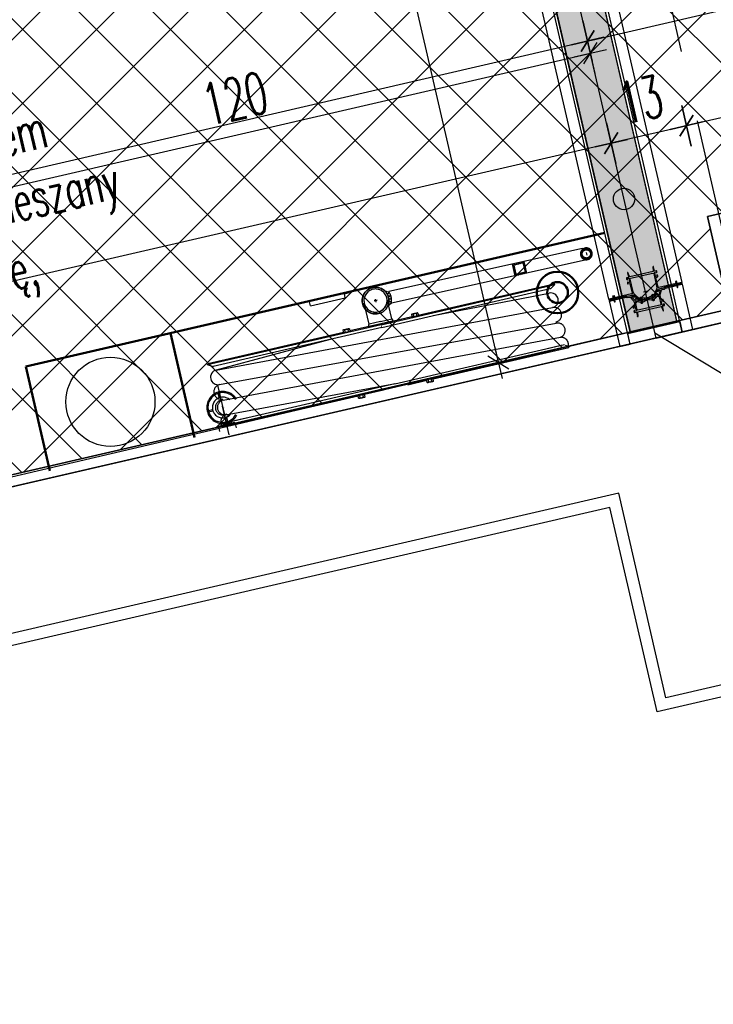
# Model space of a CAD drawing. Header units: centimetres. Extents: x -15121 to 17422, y -60492 to 0.
# Tile 114 of 256: x 1770 to 1886, y -30715 to -30550. Entities that reach past the tile are written whole.
import ezdxf
from ezdxf.enums import TextEntityAlignment as Align

# ---------------------------------------------------------------- set-up
doc = ezdxf.new("R2010")
doc.units = ezdxf.units.CM
doc.header["$LTSCALE"] = 60
for name, pattern in [('CENTER', [2, 1.25, -0.25, 0.25, -0.25]), ('DASHED', [19.05, 12.7, -6.35]), ('DP', [0.5, 0.3, -0.2])]:
    doc.linetypes.add(name, pattern=pattern)
for name, color, linetype in [('A-SCI', 7, 'Continuous'), ('AIKA lampy restauracja wymiarowanie', 7, 'Continuous'), ('AIKA podłoga deski cała', 2, 'Continuous'), ('AIKA powierzchnie2', 2, 'Continuous'), ('AIKA ppoż restauracja', 7, 'Continuous'), ('AIKA sufity podwieszane', 8, 'Continuous'), ('AIKA sufity wymiarowanie', 7, 'Continuous'), ('AIKA szyny w podłodze', 3, 'Continuous'), ('AIKA TYNK2', 5, 'Continuous'), ('AIKA widokowe2', 7, 'Continuous'), ('AIKA wymiarowanie ogólne rzut2', 7, 'Continuous'), ('AIKA ŚCIANA2', 8, 'Continuous'), ('AIKA ścianki mobilne', 7, 'Continuous'), ('L-AXIS', 10, 'CENTER'), ('podciagi i nadproza', 7, 'DP')]:
    doc.layers.add(name, color=color, linetype=linetype)
doc.styles.add('normalnysimplex', font='simplex.shx', dxfattribs={"width": 0.85})
doc.styles.add('RomanS', font='romans.shx')
doc.styles.add('wymiar', font='txt.shx', dxfattribs={"width": 0.6})
doc.dimstyles.new('Dwudziestka', dxfattribs={"dimtxt": 7, "dimasz": 0.7, "dimexe": 5, "dimexo": 0, "dimgap": 2.5, "dimtad": 1, "dimtoh": 1, "dimdec": 3, "dimrnd": 0.5, "dimdsep": 46, "dimtxsty": 'wymiar', "dimblk": 'znacznik', "dimcen": 0, "dimdle": 5, "dimse1": 1, "dimse2": 1, "dimclrd": 256, "dimclre": 256, "dimclrt": 256, "dimadec": 0, "dimazin": 0, "dimtfac": 0.4, "dimtdec": 3, "dimtix": 1, "dimtofl": 0, "dimtmove": 2, "dimatfit": 3, "dimldrblk": 'znacznik', "dimfxl": 1, "dimtolj": 1, "dimarcsym": 0})

# ---------------------------------------------------------------- blocks, each defined once
blk = doc.blocks.new('SL podciągi restauracja')
at = {"layer": 'podciagi i nadproza'}
blk.add_lwpolyline([(1196.87, -27428.61), (1334.54, -28024.92), (1295.57, -28033.92), (1157.9, -27437.61), (1196.87, -27428.61)], dxfattribs=at)
blk = doc.blocks.new('SL ścianki przesuwne restauracja')
at = {"layer": 'AIKA ścianki mobilne'}
for p, q in [((6849.55, -26536.24), (6824.69, -26428.57)), ((6826.44, -26428.17), (6851.3, -26535.83)), ((6839.02, -26538.67), (6814.16, -26431)), ((6815.92, -26430.6), (6840.78, -26538.26)), ((6853.13, -26543.78), (6851.38, -26544.18)), ((6840.86, -26546.61), (6842.61, -26546.21))]:
    blk.add_line(p, q, dxfattribs=at)
at = {"layer": 'AIKA ścianki mobilne', "linetype": 'Continuous'}
for p, q in [((6851.38, -26544.18), (6849.61, -26536.53)), ((6851.37, -26536.13), (6853.13, -26543.78)), ((6842.61, -26546.21), (6840.84, -26538.56)), ((6839.09, -26538.96), (6840.86, -26546.61))]:
    blk.add_line(p, q, dxfattribs=at)
for points in [[(6846.7, -26534.88), (6847.07, -26536.48, -0.162719), (6847.01, -26537.11), (6846.64, -26537.94, -0.023978), (6846.62, -26537.98, -0.684311), (6846.53, -26537.97), (6846.52, -26537.93, 0.414214), (6846.46, -26537.9), (6846.28, -26537.94, 0.198912), (6846.24, -26537.96), (6846.19, -26538.05, 0.668179), (6846.21, -26538.08), (6846.37, -26538.04, -0.414214), (6846.39, -26538.06), (6846.44, -26538.25, -0.414214), (6846.42, -26538.27), (6846.27, -26538.31, 0.414214), (6846.25, -26538.33), (6846.27, -26538.41, 0.414214), (6846.29, -26538.43), (6846.44, -26538.39, 0.235614), (6846.78, -26538.11), (6847.24, -26537.08, -0.235614), (6847.38, -26536.97), (6848.29, -26536.75, 0.198912), (6848.33, -26536.73), (6848.36, -26536.68, -0.198912), (6848.39, -26536.66), (6850.48, -26536.18, 0.414214), (6850.54, -26536.08), (6850.46, -26535.75, 0.414214), (6850.36, -26535.69), (6850.31, -26535.7, 0.414214), (6850.3, -26535.73), (6850.32, -26535.82, -0.414214), (6850.35, -26535.84), (6850.39, -26536.02, -0.414214), (6850.37, -26536.05), (6847.45, -26536.72, -0.414214), (6847.33, -26536.65), (6846.95, -26535.01, -0.414214), (6846.97, -26534.99), (6847.26, -26534.92, 0.414214), (6847.3, -26534.86), (6847.25, -26534.68, 0.198912), (6847.23, -26534.65), (6847.15, -26534.59, 0.668179), (6847.12, -26534.61), (6847.15, -26534.77, -0.414214), (6847.14, -26534.79), (6846.93, -26534.84, -0.414214), (6846.91, -26534.83), (6846.75, -26534.13, -0.414214), (6846.76, -26534.11), (6846.97, -26534.06, -0.414214), (6846.99, -26534.08), (6847.03, -26534.23, 0.668179), (6847.07, -26534.24), (6847.12, -26534.15, 0.198912), (6847.13, -26534.12), (6847.08, -26533.93, 0.414214), (6847.02, -26533.9), (6846.73, -26533.96, -0.414214), (6846.71, -26533.95), (6846.54, -26533.21, 0.414214), (6846.51, -26533.19), (6846.47, -26533.2, 0.36397), (6846.45, -26533.22), (6846.49, -26533.92, 0.043661), (6846.5, -26533.97), (6846.5, -26534, -0.414214), (6846.49, -26534.02), (6842.55, -26534.93, -0.414214), (6842.53, -26534.91), (6842.52, -26534.89, 0.043661), (6842.5, -26534.84), (6842.23, -26534.2, 0.36397), (6842.21, -26534.19), (6842.17, -26534.2, 0.414214), (6842.15, -26534.22), (6842.32, -26534.96, -0.414214), (6842.31, -26534.99), (6842.02, -26535.05, 0.414214), (6841.98, -26535.11), (6842.02, -26535.3, 0.198912), (6842.04, -26535.33), (6842.13, -26535.38, 0.668179), (6842.16, -26535.36), (6842.12, -26535.2, -0.414214), (6842.14, -26535.18), (6842.34, -26535.13, -0.414214), (6842.37, -26535.15), (6842.52, -26535.84, -0.414214), (6842.51, -26535.86), (6842.31, -26535.91, -0.414214), (6842.28, -26535.89), (6842.25, -26535.74, 0.668179), (6842.21, -26535.73), (6842.16, -26535.82, 0.198912), (6842.15, -26535.86), (6842.19, -26536.04, 0.414214), (6842.25, -26536.08), (6842.54, -26536.01, -0.414214), (6842.57, -26536.02), (6842.95, -26537.66, -0.414214), (6842.87, -26537.78), (6839.95, -26538.46, -0.414214), (6839.92, -26538.44), (6839.88, -26538.26, -0.414214), (6839.9, -26538.23), (6839.87, -26538.13, 0.414214), (6839.85, -26538.12), (6839.8, -26538.13, 0.414214), (6839.74, -26538.23), (6839.82, -26538.56, 0.414214), (6839.91, -26538.62), (6842, -26538.14, -0.198912), (6842.04, -26538.14), (6842.09, -26538.17, 0.198912), (6842.12, -26538.18), (6843.04, -26537.97, -0.235614), (6843.22, -26538.01), (6844.08, -26538.73, 0.235614), (6844.51, -26538.84), (6844.66, -26538.8, 0.414214), (6844.67, -26538.78), (6844.65, -26538.7, 0.414214), (6844.63, -26538.69), (6844.47, -26538.72, -0.414214), (6844.45, -26538.71), (6844.41, -26538.51, -0.414214), (6844.42, -26538.49), (6844.58, -26538.45, 0.668179), (6844.58, -26538.42), (6844.5, -26538.36, 0.198912), (6844.46, -26538.36), (6844.28, -26538.4, 0.414214), (6844.24, -26538.46), (6844.25, -26538.49, -0.684311), (6844.17, -26538.55, -0.023978), (6844.13, -26538.52), (6843.44, -26537.94, -0.162719), (6843.11, -26537.4), (6842.62, -26535.27, -0.414214), (6842.7, -26535.15), (6844.49, -26534.74), (6844.56, -26534.68, -0.267949), (6844.58, -26534.67), (6844.66, -26534.7), (6846.46, -26534.28, -0.414214), (6846.58, -26534.36), (6846.7, -26534.88)], [(6844.74, -26538.93), (6844.71, -26538.82), (6846.25, -26538.46), (6846.28, -26538.58), (6846.48, -26538.53), (6846.52, -26538.74), (6846.18, -26538.82, 0.203014), (6844.93, -26539.11), (6844.59, -26539.19), (6844.54, -26538.98), (6844.74, -26538.93), (6844.54, -26538.98)]]:
    blk.add_lwpolyline(points, format="xyb", dxfattribs=at)
blk.add_lwpolyline([(6839.93, -26539.04, 0.414214), (6840.03, -26539.1), (6840.07, -26539.09, 0.414214), (6840.09, -26539.07), (6840.07, -26538.97, -0.414214), (6840.04, -26538.96), (6840, -26538.77, -0.414214), (6840.02, -26538.75), (6841.92, -26538.31, -0.198912), (6841.95, -26538.31), (6842.06, -26538.39, 0.198912), (6842.14, -26538.4), (6842.53, -26538.31, -0.265236), (6842.62, -26538.34), (6843.16, -26538.91, -0.13423), (6843.29, -26539.14), (6843.44, -26539.78, -0.414214), (6843.42, -26539.81), (6843.13, -26539.88, 0.414214), (6843.09, -26539.94), (6843.13, -26540.12, 0.198912), (6843.16, -26540.15), (6843.24, -26540.2, 0.668179), (6843.27, -26540.18), (6843.24, -26540.03, -0.414214), (6843.25, -26540), (6843.45, -26539.95, -0.414214), (6843.48, -26539.97), (6843.64, -26540.66, -0.414214), (6843.62, -26540.69), (6843.42, -26540.73, -0.414214), (6843.39, -26540.72), (6843.36, -26540.56, 0.668179), (6843.32, -26540.56), (6843.27, -26540.64, 0.198912), (6843.26, -26540.68), (6843.3, -26540.86, 0.414214), (6843.36, -26540.9), (6843.66, -26540.83, -0.414214), (6843.68, -26540.85), (6843.85, -26541.59, 0.414214), (6843.88, -26541.6), (6843.92, -26541.59, 0.36397), (6843.94, -26541.57), (6843.9, -26540.87, 0.043661), (6843.89, -26540.82), (6843.89, -26540.8, -0.414214), (6843.9, -26540.78), (6847.84, -26539.87, -0.414214), (6847.86, -26539.88), (6847.87, -26539.91, 0.043661), (6847.88, -26539.95), (6848.16, -26540.6, 0.36397), (6848.18, -26540.61), (6848.22, -26540.6, 0.414214), (6848.24, -26540.58), (6848.07, -26539.83, -0.414214), (6848.08, -26539.81), (6848.37, -26539.74, 0.414214), (6848.41, -26539.68), (6848.37, -26539.5, 0.198912), (6848.35, -26539.47), (6848.26, -26539.42, 0.668179), (6848.23, -26539.44), (6848.27, -26539.59, -0.414214), (6848.25, -26539.62), (6848.05, -26539.66, -0.414214), (6848.02, -26539.65), (6847.86, -26538.96, -0.414214), (6847.88, -26538.93), (6848.08, -26538.89, -0.414214), (6848.11, -26538.9), (6848.14, -26539.06, 0.668179), (6848.18, -26539.06), (6848.23, -26538.98, 0.198912), (6848.24, -26538.94), (6848.2, -26538.76, 0.414214), (6848.14, -26538.72), (6847.84, -26538.79, -0.414214), (6847.82, -26538.77), (6847.67, -26538.13, -0.13423), (6847.68, -26537.86), (6847.92, -26537.12, -0.265236), (6847.99, -26537.05), (6848.38, -26536.96, 0.198912), (6848.44, -26536.92), (6848.52, -26536.8, -0.198912), (6848.54, -26536.78), (6850.44, -26536.34, -0.414214), (6850.46, -26536.36), (6850.51, -26536.54, -0.414214), (6850.49, -26536.56), (6850.52, -26536.66, 0.414214), (6850.54, -26536.68), (6850.59, -26536.67, 0.414214), (6850.65, -26536.57), (6850.57, -26536.24, 0.414214), (6850.48, -26536.18), (6848.43, -26536.65, 0.198912), (6848.38, -26536.69), (6848.34, -26536.75, -0.198912), (6848.31, -26536.77), (6847.39, -26536.98, 0.235614), (6847.25, -26537.1), (6847.17, -26537.29, 0.447259), (6847.18, -26537.32), (6847.33, -26537.37, 0.414214), (6847.35, -26537.35), (6847.4, -26537.2, -0.265236), (6847.41, -26537.18), (6847.6, -26537.14, -0.580732), (6847.66, -26537.2), (6847.42, -26537.95, -0.414214), (6847.4, -26537.97), (6847.2, -26537.9, -0.414214), (6847.18, -26537.88), (6847.23, -26537.73, 0.668179), (6847.2, -26537.7), (6847.09, -26537.76, 0.155747), (6847.07, -26537.78), (6846.89, -26538.16, -0.226285), (6846.62, -26538.37), (6846.3, -26538.45, 0.414214), (6846.28, -26538.47), (6846.3, -26538.55, 0.414214), (6846.33, -26538.56), (6846.48, -26538.53, -0.414214), (6846.51, -26538.54), (6846.55, -26538.74, -0.414214), (6846.54, -26538.76), (6846.38, -26538.8, 0.668179), (6846.37, -26538.83), (6846.46, -26538.89, 0.198912), (6846.5, -26538.89), (6846.63, -26538.86, 0.414214), (6846.71, -26538.74), (6846.69, -26538.66, -0.371263), (6846.75, -26538.54, 0.21042), (6847.09, -26538.2, -0.397137), (6847.21, -26538.14), (6847.41, -26538.2, -0.265236), (6847.48, -26538.28), (6847.77, -26539.52, -0.414214), (6847.69, -26539.64), (6845.9, -26540.06), (6845.83, -26540.12, -0.267949), (6845.81, -26540.12), (6845.73, -26540.1), (6843.93, -26540.51, -0.414214), (6843.81, -26540.44), (6843.52, -26539.19, -0.265236), (6843.55, -26539.09), (6843.71, -26538.95, -0.397137), (6843.84, -26538.95, 0.21042), (6844.3, -26539.11, -0.371263), (6844.41, -26539.18), (6844.43, -26539.27, 0.414214), (6844.55, -26539.34), (6844.68, -26539.31, 0.198912), (6844.71, -26539.29), (6844.76, -26539.21, 0.668179), (6844.74, -26539.18), (6844.59, -26539.21, -0.414214), (6844.56, -26539.2), (6844.52, -26539, -0.414214), (6844.53, -26538.98), (6844.69, -26538.94, 0.414214), (6844.7, -26538.92), (6844.69, -26538.84, 0.414214), (6844.66, -26538.82), (6844.34, -26538.9, -0.226285), (6844.01, -26538.82), (6843.68, -26538.57, 0.155747), (6843.65, -26538.56), (6843.52, -26538.55, 0.668179), (6843.51, -26538.59), (6843.62, -26538.7, -0.414214), (6843.62, -26538.73), (6843.46, -26538.87, -0.414214), (6843.44, -26538.87), (6842.89, -26538.3, -0.580732), (6842.92, -26538.22), (6843.1, -26538.18, -0.265236), (6843.12, -26538.18), (6843.24, -26538.3, 0.414214), (6843.27, -26538.3), (6843.38, -26538.2, 0.447259), (6843.38, -26538.17), (6843.21, -26538.03, 0.235614), (6843.04, -26537.99), (6842.12, -26538.2, -0.198912), (6842.08, -26538.19), (6842.02, -26538.15, 0.198912), (6841.96, -26538.14), (6839.91, -26538.62, 0.414214), (6839.85, -26538.71)], format="xyb", close=True, dxfattribs=at)
at = {"layer": 'AIKA ścianki mobilne'}
for points in [[(6851.3, -26535.83), (6850.52, -26536.01), (6850.43, -26535.62), (6850.23, -26535.67), (6850.32, -26536.06)], [(6851.3, -26535.83), (6850.52, -26536.01), (6850.43, -26535.62), (6850.23, -26535.67), (6850.32, -26536.06)], [(6839.02, -26538.67), (6839.8, -26538.49), (6839.71, -26538.1), (6839.91, -26538.05), (6840, -26538.44)], [(6839.02, -26538.67), (6839.8, -26538.49), (6839.71, -26538.1), (6839.91, -26538.05), (6840, -26538.44)], [(6845.53, -26537.32), (6845.19, -26537.4), (6844.86, -26537.48)]]:
    blk.add_lwpolyline(points, dxfattribs=at)
for points in [[(6850.52, -26536.01), (6850.55, -26536.16), (6851.33, -26535.98), (6851.3, -26535.83)], [(6850.52, -26536.01), (6850.55, -26536.16), (6851.33, -26535.98), (6851.3, -26535.83)], [(6850.6, -26536.36), (6850.55, -26536.16), (6851.33, -26535.98), (6851.38, -26536.18)], [(6839.02, -26538.67), (6839.06, -26538.82), (6839.84, -26538.64), (6839.8, -26538.49)], [(6839.02, -26538.67), (6839.06, -26538.82), (6839.84, -26538.64), (6839.8, -26538.49)], [(6839.88, -26538.83), (6839.84, -26538.64), (6839.06, -26538.82), (6839.1, -26539.01)]]:
    blk.add_lwpolyline(points, close=True, dxfattribs=at)
blk.add_lwpolyline([(6844.71, -26538.45, 0.167317), (6846.08, -26538.13), (6846.37, -26538.06), (6846.42, -26538.26), (6846.22, -26538.31), (6846.25, -26538.44), (6844.69, -26538.79), (6844.66, -26538.66), (6844.47, -26538.7), (6844.42, -26538.51)], format="xyb", close=True, dxfattribs=at)
blk.add_lwpolyline([(6844.71, -26538.45, 0.167317), (6846.08, -26538.13), (6846.37, -26538.06), (6846.42, -26538.26), (6846.22, -26538.31), (6846.25, -26538.44), (6844.69, -26538.79), (6844.66, -26538.66), (6844.47, -26538.7), (6844.42, -26538.51)], format="xyb", close=True, dxfattribs=at)
at = {"layer": 'AIKA ścianki mobilne', "linetype": 'Continuous'}
blk.add_lwpolyline([(6842.61, -26546.21), (6842.2, -26544.45), (6850.97, -26542.43), (6851.38, -26544.18)], close=True, dxfattribs=at)
at = {"layer": 'AIKA ścianki mobilne'}
blk.add_circle((6841.59, -26521.81), 1.8, dxfattribs=at)
at = {"layer": 'L-AXIS'}
blk.add_lwpolyline([(6846.99, -26545.19), (6632.62, -25616.62)], dxfattribs=at)
at = {"layer": 'AIKA ścianki mobilne', "style": 'normalnysimplex', "width": 0.85, "flags": 12}
for p in [(7526.71, -25549.96), (6841.55, -25708.14), (6722.86, -25735.55), (7655.65, -26108.47), (6970.49, -26266.66), (6851.79, -26294.06)]:
    blk.add_attdef('200', text='', height=0.3, rotation=13, dxfattribs=at).set_placement(p, align=Align.TOP_LEFT)
at = {"layer": 'AIKA ścianki mobilne', "style": 'normalnysimplex', "width": 0.85}
for p in [(7511.03, -25612.22), (6883.82, -25757.03), (6707.18, -25797.81), (7639.97, -26170.73), (7012.75, -26315.54), (6836.11, -26356.32)]:
    blk.add_attdef('80', text='', height=0.3, rotation=13, dxfattribs=at).set_placement(p, align=Align.CENTER)
blk = doc.blocks.new('znacznik')
at = {"color": 0}
for points in [[(0, -5), (0, 5)], [(-4, 0), (4, 0)]]:
    blk.add_lwpolyline(points, dxfattribs=at)
at = {"color": 1}
blk.add_lwpolyline([(-2.12, -2.12), (2.12, 2.12)], dxfattribs=at)
blk = doc.blocks.new('*D5400')
at = {"layer": 'AIKA wymiarowanie ogólne rzut2', "lineweight": -2, "transparency": 16777216}
blk.add_line((1923.93, -30557.83), (1882.43, -30567.41), dxfattribs=at)
at = {"layer": 'Defpoints', "color": 0, "transparency": 16777216}
for p in [(1881.74, -30567.57), (1928.13, -30572.91), (1885.26, -30582.81)]:
    blk.add_point(p, dxfattribs=at)
at = {"layer": 'AIKA wymiarowanie ogólne rzut2', "linetype": 'ByBlock', "lineweight": -2, "transparency": 16777216, "xscale": 0.7, "yscale": 0.7, "zscale": 0.7}
for p, rotation in [((1924.62, -30557.67), 12.99999999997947), ((1881.74, -30567.57), 192.9999999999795)]:
    blk.add_blockref('znacznik', p, dxfattribs=dict(at, rotation=rotation))
at = {"layer": 'AIKA wymiarowanie ogólne rzut2', "transparency": 16777216, "insert": (1901.83, -30556.78), "char_height": 7, "attachment_point": 5, "rotation": 13, "style": 'wymiar'}
blk.add_mtext('\\A1;44', dxfattribs=at)
blk = doc.blocks.new('*D5401')
at = {"layer": 'AIKA wymiarowanie ogólne rzut2', "lineweight": -2, "transparency": 16777216}
blk.add_line((1881.06, -30567.73), (1869.76, -30570.34), dxfattribs=at)
at = {"layer": 'Defpoints', "color": 0, "transparency": 16777216}
for p in [(1869.08, -30570.5), (1885.26, -30582.81), (1872.62, -30585.85)]:
    blk.add_point(p, dxfattribs=at)
at = {"layer": 'AIKA wymiarowanie ogólne rzut2', "linetype": 'ByBlock', "lineweight": -2, "transparency": 16777216, "xscale": 0.7, "yscale": 0.7, "zscale": 0.7}
for p, rotation in [((1881.74, -30567.57), 12.99999999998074), ((1869.08, -30570.5), 192.9999999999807)]:
    blk.add_blockref('znacznik', p, dxfattribs=dict(at, rotation=rotation))
at = {"layer": 'AIKA wymiarowanie ogólne rzut2', "transparency": 16777216, "insert": (1874.06, -30563.19), "char_height": 7, "attachment_point": 5, "rotation": 13, "style": 'wymiar'}
blk.add_mtext('\\A1;13', dxfattribs=at)
blk = doc.blocks.new('*D5402')
at = {"layer": 'AIKA wymiarowanie ogólne rzut2', "lineweight": -2, "transparency": 16777216}
blk.add_line((1868.4, -30570.65), (1284.16, -30705.53), dxfattribs=at)
at = {"layer": 'Defpoints', "color": 0, "transparency": 16777216}
for p in [(1872.62, -30585.85), (1258.88, -30599.13), (1283.48, -30705.69)]:
    blk.add_point(p, dxfattribs=at)
at = {"layer": 'AIKA wymiarowanie ogólne rzut2', "linetype": 'ByBlock', "lineweight": -2, "transparency": 16777216, "xscale": 0.7, "yscale": 0.7, "zscale": 0.7}
for p, rotation in [((1869.08, -30570.5), 12.9999999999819), ((1283.48, -30705.69), 192.9999999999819)]:
    blk.add_blockref('znacznik', p, dxfattribs=dict(at, rotation=rotation))
at = {"layer": 'AIKA wymiarowanie ogólne rzut2', "transparency": 16777216, "insert": (1574.93, -30632.25), "char_height": 7, "attachment_point": 5, "rotation": 13, "style": 'wymiar'}
blk.add_mtext('\\A1;601', dxfattribs=at)
blk = doc.blocks.new('SL hydrant')
at = {"layer": 'AIKA widokowe2', "linetype": 'DASHED'}
for points in [[(126.82, -30.39, -0.053709), (127.16, -30.72), (127.65, -30.61)], [(126.84, -30.4, -0.053709), (127.18, -30.74), (127.66, -30.63)], [(127.44, -33.15, 0.053709), (127.61, -32.69), (128.09, -32.58)], [(127.45, -33.13, 0.053709), (127.61, -32.67), (128.1, -32.56)]]:
    blk.add_hatch(color=1, dxfattribs=at).paths.add_polyline_path(points)
at = {"layer": 'AIKA widokowe2', "color": 1, "lineweight": 50}
for p, q in [((66.56, -43.24), (163.99, -20.74)), ((90.92, -37.61), (94.97, -55.15)), ((66.56, -43.24), (70.61, -60.77))]:
    blk.add_line(p, q, dxfattribs=at)
at = {"layer": 'AIKA widokowe2', "color": 1, "linetype": 'DASHED'}
for p, q in [((160.28, -23.4), (127.66, -30.63)), ((159.92, -24.48), (160.12, -24.44)), ((159.93, -24.5), (160.12, -24.46)), ((160.3, -23.49), (160.28, -23.4)), ((160.85, -24.04), (160.96, -24.53)), ((160.85, -24.04), (160.96, -24.53)), ((161.68, -24.11), (161.88, -24.07)), ((161.88, -24.07), (161.68, -24.11)), ((161.88, -24.07), (161.68, -24.11)), ((161.68, -24.11), (161.88, -24.07)), ((160.71, -25.35), (128.09, -32.58)), ((148.92, -27.97), (148.49, -26.01)), ((148.5, -26.05), (148.74, -26.2)), ((148.56, -26.32), (148.8, -26.47)), ((150.29, -25.82), (148.73, -26.17)), ((149.08, -27.73), (148.73, -26.17)), ((148.74, -25.96), (148.97, -26.11)), ((149.01, -25.9), (149.25, -26.05)), ((149.29, -25.84), (149.53, -25.99)), ((149.56, -25.78), (149.8, -25.93)), ((149.84, -25.72), (150.08, -25.87)), ((150.12, -25.65), (150.52, -25.91)), ((150.64, -27.38), (150.29, -25.82)), ((150.34, -26.03), (150.58, -26.18)), ((150.39, -25.59), (150.45, -25.63)), ((150.4, -26.31), (150.64, -26.46)), ((150.88, -27.53), (150.44, -25.58)), ((160.71, -25.35), (160.69, -25.25)), ((148.62, -26.6), (148.86, -26.75)), ((148.68, -26.87), (148.82, -26.96)), ((148.74, -27.15), (148.98, -27.3)), ((148.8, -27.43), (149.04, -27.58)), ((148.82, -26.96), (148.92, -27.03)), ((148.86, -27.7), (149.19, -27.91)), ((150.64, -27.38), (149.08, -27.73)), ((149.23, -27.69), (149.46, -27.85)), ((149.5, -27.63), (149.74, -27.79)), ((149.78, -27.57), (150.02, -27.72)), ((150.05, -27.51), (150.29, -27.66)), ((150.33, -27.45), (150.57, -27.6)), ((150.46, -26.58), (150.48, -26.6)), ((150.48, -26.6), (150.7, -26.74)), ((150.52, -26.86), (150.76, -27.01)), ((150.58, -27.14), (150.82, -27.29)), ((150.61, -27.39), (150.85, -27.54)), ((126.36, -36.22), (155.59, -29.47)), ((127.34, -29.7), (127.34, -29.7)), ((132.62, -34.6), (155.46, -29.32)), ((154.96, -30.07), (155.59, -29.47)), ((155.59, -29.47), (155.46, -29.32)), ((122.63, -30.79), (122.63, -30.79)), ((126.47, -36.68), (154.82, -30.14)), ((127.12, -30.67), (127.39, -30.67)), ((135.14, -34.68), (154.64, -30.9)), ((124.33, -36.1), (123.52, -32.59)), ((125.18, -32.21), (125.67, -32.1)), ((125.18, -32.21), (125.67, -32.1)), ((125.18, -32.21), (125.67, -32.1)), ((125.18, -32.21), (125.67, -32.1)), ((125.18, -32.21), (125.67, -32.1)), ((125.67, -32.1), (125.18, -32.21)), ((125.67, -32.1), (125.18, -32.21)), ((125.67, -32.1), (125.18, -32.21)), ((125.37, -31.91), (125.48, -32.4)), ((125.37, -31.91), (125.48, -32.4)), ((125.37, -31.91), (125.48, -32.4)), ((128.14, -35.22), (127.32, -31.71)), ((128.09, -32.58), (127.44, -33.15)), ((128.1, -32.56), (127.45, -33.13)), ((127.61, -32.67), (128.1, -32.56)), ((127.61, -32.69), (128.09, -32.58)), ((98.62, -43.83), (155.2, -33.33)), ((127.88, -34.09), (127.88, -34.09)), ((131.47, -34.49), (131.57, -34.91)), ((132, -34.33), (131.52, -34.44)), ((131.75, -34.44), (131.84, -34.83)), ((132, -34.33), (132.47, -34.22)), ((132.11, -34.82), (132.37, -34.76)), ((132.27, -34.32), (132.36, -34.71)), ((132.37, -34.76), (132.54, -34.72)), ((132.54, -34.24), (132.64, -34.66)), ((126.36, -36.22), (97.13, -42.97)), ((99.18, -46.27), (155.81, -35.95)), ((126.32, -36.05), (121.1, -37.26)), ((124.07, -34.97), (124.07, -34.97)), ((126.23, -35.66), (124.33, -36.1)), ((124.37, -36.5), (126.32, -36.05)), ((124.42, -36.49), (126.32, -36.05)), ((126.23, -35.66), (128.14, -35.22)), ((126.32, -36.05), (131.55, -34.84)), ((128.28, -35.6), (126.32, -36.05)), ((128.23, -35.61), (126.32, -36.05)), ((131.85, -34.88), (131.69, -34.91)), ((132.11, -34.82), (131.85, -34.88)), ((120.03, -37.5), (97.19, -42.78)), ((126.47, -36.68), (98.12, -43.23)), ((119.94, -37.15), (120.04, -37.57)), ((120.47, -36.99), (120, -37.1)), ((120.32, -37.54), (120.16, -37.58)), ((120.22, -37.1), (120.31, -37.49)), ((120.58, -37.48), (120.32, -37.54)), ((120.47, -36.99), (120.95, -36.88)), ((120.58, -37.48), (120.85, -37.42)), ((120.75, -36.98), (120.83, -37.37)), ((120.85, -37.42), (121.01, -37.38)), ((121.02, -36.9), (121.11, -37.32)), ((126.38, -36.45), (126.41, -36.44)), ((126.45, -36.43), (126.41, -36.44)), ((117.8, -38.68), (98.62, -43.83)), ((99.78, -48.88), (156.56, -38.32)), ((153.15, -40.48), (156.66, -39.67)), ((157.35, -39.65), (157.99, -39.85)), ((157.99, -39.85), (128.76, -46.6)), ((157.99, -39.85), (153.26, -40.94)), ((153.3, -41.11), (157.93, -40.04)), ((157.99, -39.85), (157.93, -40.04)), ((97.13, -42.97), (97.19, -42.78)), ((97.97, -43.22), (97.13, -42.97)), ((100.15, -51.35), (128.79, -46.1)), ((130.85, -46.29), (134.03, -45.56)), ((134.11, -45.92), (134.01, -45.5)), ((134.28, -45.4), (134.11, -45.44)), ((134.65, -45.83), (134.18, -45.94)), ((134.54, -45.34), (134.28, -45.4)), ((134.38, -45.84), (134.29, -45.45)), ((134.54, -45.34), (134.8, -45.28)), ((134.65, -45.83), (135.13, -45.72)), ((134.8, -45.28), (134.97, -45.24)), ((134.9, -45.72), (134.81, -45.33)), ((135.18, -45.67), (135.08, -45.25)), ((98.85, -46.4), (100.27, -52.56)), ((99.1, -48.47), (98.93, -47.74)), ((99.3, -48.42), (99.12, -47.7)), ((99.53, -53.35), (128.76, -46.6)), ((123.01, -48), (122.75, -48.06)), ((123.01, -48), (123.28, -47.94)), ((123.28, -47.94), (123.44, -47.9)), ((123.38, -48.38), (123.29, -47.99)), ((123.65, -48.33), (123.56, -47.91)), ((126.75, -47.24), (123.57, -47.97)), ((122.58, -48.58), (122.49, -48.16)), ((122.75, -48.06), (122.59, -48.1)), ((123.13, -48.49), (122.65, -48.6)), ((122.85, -48.5), (122.76, -48.11)), ((123.13, -48.49), (123.6, -48.38)), ((98.01, -50.54), (97.28, -50.71)), ((98.06, -50.73), (97.33, -50.91)), ((99.65, -49.88), (99.77, -50.37)), ((100.78, -54.75), (99.65, -49.88)), ((98.97, -53.27), (100.36, -52.95)), ((99.49, -53.15), (99.41, -52.81)), ((99.53, -53.35), (104.26, -52.25)), ((100.02, -52.89), (99.53, -53.35)), ((104.3, -52.42), (99.67, -53.49)), ((100.12, -51.83), (100.3, -52.55)), ((100.32, -51.78), (100.49, -52.51)), ((101.76, -52.63), (100.36, -52.95)), ((104.16, -51.79), (100.65, -52.6)), ((101.23, -52.75), (101.15, -52.41)), ((101.76, -52.63), (101.97, -53.53)), ((98.97, -53.27), (99.18, -54.18)), ((99.53, -53.35), (99.67, -53.49))]:
    blk.add_line(p, q, dxfattribs=at)
at = {"layer": 'AIKA widokowe2', "color": 1}
for p, q in [((120.18, -30.99), (121.04, -30.79)), ((120.33, -31.66), (120.18, -30.99)), ((121.04, -30.79), (121.01, -30.66)), ((113.45, -32.54), (113.42, -32.42)), ((114.31, -32.34), (113.45, -32.54)), ((114.47, -33.01), (114.31, -32.34)), ((114.47, -33.01), (120.33, -31.66)), ((128.65, -46.13), (157.25, -39.53)), ((135.1, -45.31), (157.93, -40.04)), ((138.96, -46.23, -289.1), (154.64, -42.55, -289.1)), ((128.65, -46.13), (100.06, -52.74)), ((122.5, -48.22), (99.67, -53.49))]:
    blk.add_line(p, q, dxfattribs=at)
at = {"layer": 'AIKA widokowe2', "color": 1, "linetype": 'DASHED'}
for centre, radius in [((160.9, -24.29), 0.8), ((160.9, -24.29), 0.7), ((125.42, -32.15), 2.25)]:
    blk.add_circle(centre, radius, dxfattribs=at)
at = {"layer": 'AIKA widokowe2', "color": 1, "lineweight": 50}
for radius in [3.5, 3.5, 1.75]:
    blk.add_circle((156.05, -30.79), radius, dxfattribs=at)
at = {"layer": 'AIKA widokowe2', "color": 1}
blk.add_circle((80.8, -49.17), 7.5, dxfattribs=at)
at = {"layer": 'AIKA widokowe2', "color": 1, "linetype": 'DASHED'}
for centre, radius, start, end in [((160.9, -24.28), 0.988, 14.1532, 194.8536), ((160.01, -24.32), 0.0939, 2.6182, 182.6182), ((160.01, -24.17), 0.0939, 353.1445, 173.1445), ((160.9, -24.29), 0.988, 191.7996, 12.5), ((160.04, -24.02), 0.0939, 343.6708, 163.6708), ((160.07, -24.62), 0.0939, 201.6814, 21.6814), ((160.1, -23.89), 0.0939, 334.1971, 154.1971), ((160.14, -24.75), 0.0939, 211.1551, 31.1551), ((160.17, -23.76), 0.0939, 324.7234, 144.7234), ((160.22, -24.87), 0.0939, 220.6288, 40.6288), ((160.27, -23.65), 0.0939, 315.2497, 135.2497), ((160.38, -23.55), 0.0939, 305.7761, 125.7761), ((160.5, -23.47), 0.0939, 296.3024, 116.3024), ((160.64, -23.42), 0.0939, 286.8287, 106.8287), ((160.79, -23.39), 0.0939, 277.355, 97.355), ((160.93, -23.38), 0.0939, 267.8813, 87.8813), ((161.08, -23.4), 0.0939, 258.4076, 78.4076), ((161.22, -23.44), 0.0939, 248.934, 68.934), ((161.36, -23.51), 0.0939, 239.4603, 59.4603), ((161.48, -23.59), 0.0939, 229.9866, 49.9866), ((161.54, -24.91), 0.0939, 315.3656, 135.3656), ((161.58, -23.69), 0.0939, 220.5129, 40.5129), ((161.63, -24.8), 0.0939, 324.8393, 144.8393), ((161.67, -23.81), 0.0939, 211.0392, 31.0392), ((161.71, -24.67), 0.0939, 334.313, 154.313), ((161.73, -23.95), 0.0939, 201.5655, 21.5655), ((161.76, -24.54), 0.0939, 343.7867, 163.7867), ((161.8, -24.24), 0.0939, 2.734, 182.734), ((161.79, -24.39), 0.0939, 353.2604, 173.2604), ((160.33, -24.97), 0.0939, 230.1025, 50.1025), ((160.45, -25.06), 0.0939, 239.5762, 59.5762), ((160.58, -25.12), 0.0939, 249.0498, 69.0498), ((160.73, -25.16), 0.0939, 258.5235, 78.5235), ((160.87, -25.18), 0.0939, 267.9972, 87.9972), ((161.02, -25.17), 0.0939, 277.4709, 97.4709), ((161.16, -25.14), 0.0939, 286.9446, 106.9446), ((161.3, -25.09), 0.0939, 296.4183, 116.4183), ((161.43, -25.01), 0.0939, 305.8919, 125.8919), ((125.42, -32.15), 2.25, 103, 283), ((125.42, -32.15), 2.25, 103, 222.8481), ((125.42, -32.15), 1.95, 12.5, 12.4599), ((125.42, -32.15), 1.95, 103, 193), ((125.42, -32.15), 1.95, 103, 192.9599), ((125.42, -32.15), 2.25, 283, 103), ((125.42, -32.15), 2.25, 343.1519, 103), ((125.42, -32.15), 1.95, 13, 103), ((125.42, -32.15), 1.95, 13.0401, 103), ((127.46, -30.74), 0.227, 214.677, 34.677), ((127.46, -30.74), 0.227, 214.677, 34.677), ((127.47, -30.76), 0.227, 214.177, 34.177), ((127.47, -30.76), 0.227, 214.177, 34.177), ((127.7, -31.17), 0.227, 203.427, 23.427), ((127.71, -31.19), 0.227, 202.927, 22.927), ((125.42, -32.15), 2.7, 351.2973, 34.7027), ((125.42, -32.15), 2.7, 350.7973, 34.2027), ((154.75, -29.85), 0.3, 283, 313), ((125.42, -32.15), 1.95, 193.0401, 283), ((125.42, -32.15), 1.95, 283, 12.9599), ((127.85, -31.63), 0.227, 192.177, 12.177), ((127.85, -31.65), 0.227, 191.677, 11.677), ((127.9, -32.11), 0.227, 180.927, 0.927), ((127.9, -32.13), 0.227, 180.427, 0.427), ((131.64, -34.67), 0.248, 65.1468, 134.0849), ((131.67, -34.71), 0.296, 122.9916, 131.2955), ((131.48, -34.42), 0.05, 302.9916, 13), ((132.18, -35.07), 0.76, 103.5076, 124.3081), ((132.16, -35.07), 0.76, 81.6919, 102.4924), ((131.93, -34.08), 0.76, 283.5076, 304.3081), ((132.47, -34.48), 0.248, 71.9151, 140.8532), ((132.47, -34.48), 0.248, 245.1468, 314.0849), ((132.51, -34.18), 0.05, 193, 263.0084), ((132.46, -34.53), 0.296, 74.7045, 83.0084), ((155.49, -34.55), 1.25, 283, 103), ((124.38, -36.33), 0.16, 125.6598, 283), ((124.23, -36.12), 0.1, 305.6598, 13), ((128.24, -35.2), 0.1, 193, 260.3402), ((128.19, -35.45), 0.16, 283, 80.3402), ((131.64, -34.67), 0.248, 251.9151, 320.8532), ((131.95, -34.07), 0.76, 261.6919, 282.4924), ((156.09, -37.17), 1.25, 292.2053, 103), ((120.12, -37.33), 0.248, 65.1468, 134.0849), ((120.14, -37.37), 0.296, 122.9916, 131.2955), ((119.95, -37.08), 0.05, 302.9916, 13), ((120.12, -37.33), 0.248, 251.9151, 320.8532), ((120.65, -37.73), 0.76, 103.5076, 124.3081), ((120.42, -36.74), 0.76, 261.6919, 282.4924), ((120.64, -37.73), 0.76, 81.6919, 102.4924), ((120.41, -36.74), 0.76, 283.5076, 304.3081), ((120.94, -37.14), 0.248, 71.9151, 140.8532), ((120.94, -37.14), 0.248, 245.1468, 314.0849), ((120.98, -36.84), 0.05, 193, 263.0084), ((120.94, -37.19), 0.296, 74.7045, 83.0084), ((155.8, -35.9), 1.25, 283, 283.7089), ((156.36, -38.33), 1.25, 102.2911, 103), ((156.64, -39.57), 1.25, 345.6278, 93.7947), ((98.06, -42.94), 0.3, 253, 283), ((99.46, -47.49), 1.25, 103, 283), ((134.18, -45.68), 0.248, 65.1468, 134.0849), ((134.19, -45.68), 0.248, 251.9151, 320.8532), ((134.19, -45.63), 0.296, 254.7045, 263.0084), ((134.14, -45.97), 0.05, 13, 83.0084), ((134.72, -46.08), 0.76, 103.5076, 124.3081), ((134.49, -45.08), 0.76, 261.6919, 282.4924), ((134.7, -46.08), 0.76, 81.6919, 102.4924), ((134.48, -45.09), 0.76, 283.5076, 304.3081), ((135.01, -45.49), 0.248, 71.9151, 140.8532), ((135.01, -45.49), 0.248, 245.1468, 314.0849), ((135.17, -45.74), 0.05, 122.9916, 193), ((134.99, -45.45), 0.296, 302.9916, 311.2955), ((99.71, -50.13), 2.7, 32.0748, 331.6231), ((99.71, -50.13), 2.5, 32.0748, 331.6231), ((123.19, -48.74), 0.76, 103.5076, 124.3081), ((123.18, -48.74), 0.76, 81.6919, 102.4924), ((123.48, -48.15), 0.248, 71.9151, 140.8532), ((99.71, -50.13), 1.75, 47.25, 316.5917), ((99.71, -50.13), 1.25, 102.6041, 303.3738), ((100.06, -50.1), 1.25, 103, 273.7947), ((122.66, -48.34), 0.248, 65.1468, 134.0849), ((122.66, -48.34), 0.248, 251.9151, 320.8532), ((122.66, -48.29), 0.296, 254.7045, 263.0084), ((122.62, -48.64), 0.05, 13, 83.0084), ((122.96, -47.75), 0.76, 261.6919, 282.4924), ((122.95, -47.75), 0.76, 283.5076, 304.3081), ((123.48, -48.15), 0.248, 245.1468, 314.0849), ((123.65, -48.4), 0.05, 122.9916, 193), ((123.46, -48.11), 0.296, 302.9916, 311.2955), ((99.77, -48.83), 1.25, 282.2911, 283), ((100.33, -51.27), 1.25, 103, 103.7089), ((100.62, -52.51), 1.25, 112.2053, 217.1555)]:
    blk.add_arc(centre, radius, start, end, dxfattribs=at)
at = {"layer": 'AIKA widokowe2', "color": 1}
for centre, start, end in [((154.92, -32.12), 283, 103), ((98.9, -45.05), 103, 283)]:
    blk.add_arc(centre, 1.25, start, end, dxfattribs=at)
at = {"layer": 'AIKA widokowe2', "color": 1, "style": 'RomanS', "width": 0.6}
for s, p in [('25-30m z wężem', (22.19, -17.39)), ('półsztywnym (30+3m), zawieszany', (-8.16, -35.8)), ('FIT, z miejscem na gaśnicę,', (-5.66, -46.63))]:
    blk.add_text(s, height=6.6666, rotation=13, dxfattribs=at).set_placement(p)
blk = doc.blocks.new('*D7126')
at = {"layer": 'AIKA lampy restauracja wymiarowanie', "lineweight": -2, "transparency": 16777216}
blk.add_line((1749.3, -30582.2), (1864.9, -30555.51), dxfattribs=at)
at = {"layer": 'Defpoints', "color": 0, "transparency": 16777216}
for p in [(1865.58, -30555.36), (1753.22, -30602.33), (1876.64, -30603.27)]:
    blk.add_point(p, dxfattribs=at)
at = {"layer": 'AIKA lampy restauracja wymiarowanie', "lineweight": -2, "transparency": 16777216, "xscale": 0.7, "yscale": 0.7, "zscale": 0.7}
for p, rotation in [((1865.58, -30555.36), 12.99999941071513), ((1748.61, -30582.36), 192.9999994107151)]:
    blk.add_blockref('znacznik', p, dxfattribs=dict(at, rotation=rotation))
at = {"layer": 'AIKA lampy restauracja wymiarowanie', "transparency": 16777216, "insert": (1805.75, -30563.01), "char_height": 7, "attachment_point": 5, "rotation": 13, "style": 'wymiar'}
blk.add_mtext('\\A1;120', dxfattribs=at)
blk = doc.blocks.new('*D7269')
at = {"layer": 'AIKA sufity wymiarowanie', "lineweight": -2, "transparency": 16777216}
blk.add_line((1278.25, -30688.81), (1864.43, -30553.48), dxfattribs=at)
at = {"layer": 'Defpoints', "color": 0, "transparency": 16777216}
for p in [(1865.11, -30553.32), (1876.19, -30601.32), (1288.65, -30736.97)]:
    blk.add_point(p, dxfattribs=at)
at = {"layer": 'AIKA sufity wymiarowanie', "lineweight": -2, "transparency": 16777216, "xscale": 0.7, "yscale": 0.7, "zscale": 0.7}
for p, rotation in [((1865.11, -30553.32), 12.9999999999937), ((1277.57, -30688.97), 192.9999999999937)]:
    blk.add_blockref('znacznik', p, dxfattribs=dict(at, rotation=rotation))
at = {"layer": 'AIKA sufity wymiarowanie', "transparency": 16777216, "insert": (1569.99, -30615.3), "char_height": 7, "attachment_point": 5, "rotation": 13, "style": 'wymiar'}
blk.add_mtext('\\A1;603', dxfattribs=at)
blk = doc.blocks.new('*D7270')
at = {"layer": 'AIKA sufity wymiarowanie', "lineweight": -2, "transparency": 16777216}
blk.add_line((1865.79, -30553.16), (2103.2, -30498.35), dxfattribs=at)
at = {"layer": 'Defpoints', "color": 0, "transparency": 16777216}
for p in [(2103.88, -30498.2), (2103.88, -30498.2), (1876.19, -30601.32)]:
    blk.add_point(p, dxfattribs=at)
at = {"layer": 'AIKA sufity wymiarowanie', "lineweight": -2, "transparency": 16777216, "xscale": 0.7, "yscale": 0.7, "zscale": 0.7}
for p, rotation in [((2103.88, -30498.2), 12.9999999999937), ((1865.11, -30553.32), 192.9999999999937)]:
    blk.add_blockref('znacznik', p, dxfattribs=dict(at, rotation=rotation))
at = {"layer": 'AIKA sufity wymiarowanie', "transparency": 16777216, "insert": (1983.15, -30519.91), "char_height": 7, "attachment_point": 5, "rotation": 13, "style": 'wymiar'}
blk.add_mtext('\\A1;245', dxfattribs=at)
blk = doc.blocks.new('*D7272')
at = {"layer": 'AIKA sufity wymiarowanie', "lineweight": -2, "transparency": 16777216}
blk.add_line((1849.93, -30606.67), (1636.75, -29683.36), dxfattribs=at)
at = {"layer": 'Defpoints', "color": 0, "transparency": 16777216}
for p in [(1656.56, -29678.06), (1636.59, -29682.67), (1870.06, -30602.74)]:
    blk.add_point(p, dxfattribs=at)
at = {"layer": 'AIKA sufity wymiarowanie', "lineweight": -2, "transparency": 16777216, "xscale": 0.7, "yscale": 0.7, "zscale": 0.7}
for p, rotation in [((1636.59, -29682.67), 103.0007692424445), ((1850.08, -30607.35), 283.0007692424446)]:
    blk.add_blockref('znacznik', p, dxfattribs=dict(at, rotation=rotation))
at = {"layer": 'AIKA sufity wymiarowanie', "transparency": 16777216, "insert": (1749.19, -30143.66), "char_height": 7, "attachment_point": 5, "rotation": 283.0008, "style": 'wymiar'}
blk.add_mtext('\\A1;949', dxfattribs=at)

msp = doc.modelspace()

# ---------------------------------------------------------------- hatches: boundary and pattern name
at = {"layer": 'AIKA sufity podwieszane', "transparency": 33554610}
h = msp.add_hatch(dxfattribs=at)
h.set_pattern_fill('ANSI37', color=256, scale=2.771036)
h.set_pattern_definition([(45, (5073.432, 672.602), (-6.221154, 6.221154), []), (135, (5073.432, 672.602), (-6.221154, -6.221154), [])])
h.paths.add_polyline_path([(1895.3422, -29622.938), (1051.961, -29817.6477), (1083.6791, -29955.0339), (1108.8373, -29949.2257), (1118.7352, -29992.098), (1098.8606, -29996.6864), (1151.9491, -30226.6377), (1171.8236, -30222.0493), (1195.98, -30326.6818), (1176.0567, -30331.2815), (1229.1072, -30560.8465), (1247.0331, -30556.708), (1258.8797, -30599.1305), (1239.2948, -30603.652), (1271.0129, -30741.0382), (1888.861, -30598.3967), (1885.2618, -30582.8068), (1928.1341, -30572.909), (1931.7333, -30588.4989), (1951.2207, -30583.9999), (1954.8998, -30599.9359), (2063.0549, -30574.9663), (2055.7765, -30543.4404), (2098.6488, -30533.5425), (2102.248, -30549.1325), (2108.8207, -30547.615)])
at = {"layer": 'AIKA szyny w podłodze'}
h = msp.add_hatch(color=256, dxfattribs=at)
h.dxf.hatch_style = 1
h.paths.add_polyline_path([(1765.3463, -30138.9969), (1872.3082, -30602.2707), (1880.1367, -30600.6161), (1666.6005, -29675.747), (1658.8055, -29677.5466), (1763.5448, -30131.194), (1763.5881, -30131.3815), (1765.2609, -30138.627)])

# ---------------------------------------------------------------- linework, layer by layer
at = {"layer": 'A-SCI', "color": 4}
msp.add_line((1876.6441, -30603.2698), (1265.7141, -30744.3142), dxfattribs=at)
msp.add_lwpolyline([(1876.6441, -30603.2698), (1891.2596, -30599.8956)], dxfattribs=at)
at = {"layer": 'AIKA podłoga deski cała'}
for points in [[(1051.7856, -29817.6882), (1897.5708, -29622.4235), (2111.062, -30547.0975), (2102.248, -30549.1325), (2098.6488, -30533.5425), (2055.7765, -30543.4404), (2064.0098, -30579.1023), (1955.8547, -30604.0719), (1951.2207, -30583.9999), (1931.7333, -30588.4989), (1928.1341, -30572.909), (1885.2618, -30582.8068), (1888.861, -30598.3967), (1266.0671, -30744.1528)], [(1658.8055, -29677.5467), (1666.6005, -29675.747), (1880.079, -30600.4242), (1872.2967, -30602.2209), (1658.8055, -29677.5467)]]:
    msp.add_lwpolyline(points, dxfattribs=at)
at = {"layer": 'AIKA powierzchnie2'}
msp.add_lwpolyline([(1051.961, -29817.6477), (1895.3422, -29622.938), (2108.8207, -30547.615), (2102.248, -30549.1325), (2098.6488, -30533.5425), (2055.7765, -30543.4404), (2063.0549, -30574.9663), (1954.8998, -30599.9359), (1951.2207, -30583.9999), (1931.7333, -30588.4989), (1928.1341, -30572.909), (1885.2618, -30582.8068), (1888.861, -30598.3967), (1271.0129, -30741.0382)], dxfattribs=at)
at = {"layer": 'AIKA sufity podwieszane', "transparency": 33554610}
msp.add_lwpolyline([(1051.961, -29817.6477), (1895.3422, -29622.938), (2108.8207, -30547.615), (2102.248, -30549.1325), (2098.6488, -30533.5425), (2055.7765, -30543.4404), (2063.0549, -30574.9663), (1954.8998, -30599.9359), (1951.2207, -30583.9999), (1931.7333, -30588.4989), (1928.1341, -30572.909), (1885.2618, -30582.8068), (1888.861, -30598.3967), (1271.0129, -30741.0382)], dxfattribs=at)
at = {"layer": 'AIKA sufity wymiarowanie', "color": 7}
msp.add_lwpolyline([(1876.4414, -30602.393), (1980.1765, -30664.9991), (2484.1037, -30664.9991)], dxfattribs=at)
at = {"layer": 'AIKA szyny w podłodze'}
for p, q in [((1666.5555, -29675.5521), (1880.1367, -30600.6161)), ((1658.7605, -29677.3518), (1872.3417, -30602.4158))]:
    msp.add_line(p, q, dxfattribs=at)
msp.add_lwpolyline([(1666.6005, -29675.747), (1880.1367, -30600.6161), (1872.3082, -30602.2707), (1765.3463, -30138.9969), (1765.3463, -30138.9969), (1763.5448, -30131.194), (1763.5448, -30131.194), (1658.8055, -29677.5466)], close=True, dxfattribs=at)
at = {"layer": 'AIKA TYNK2'}
for points in [[(1271.0129, -30741.0382), (1888.861, -30598.3967), (1885.2618, -30582.8068), (1928.1341, -30572.909), (1931.7333, -30588.4989), (1951.2207, -30583.9999), (1957.5193, -30611.2822), (1928.2882, -30618.0308)], [(1912.846, -30657.8329), (1876.7943, -30666.1561), (1868.8516, -30631.7528), (1296.8964, -30763.7991)]]:
    msp.add_lwpolyline(points, dxfattribs=at)
at = {"layer": 'AIKA ŚCIANA2'}
msp.add_line((1891.2596, -30599.8956), (1289.0989, -30738.9153), dxfattribs=at)
msp.add_line((1891.2596, -30599.8956), (1289.0989, -30738.9153), dxfattribs=at)
for points in [[(1891.2596, -30599.8956), (1289.0989, -30738.9153), (1016.6832, -29558.9532), (2434.5985, -29231.6017), (3265.0511, -29231.6017), (3265.0511, -30391.6017), (3257.0511, -30391.6017), (3257.0511, -30407.6017), (2734.6181, -30407.6017), (2730.4905, -30389.723), (2691.5157, -30398.721), (2695.1149, -30414.311), (1930.2344, -30590.8975)], [(1271.4628, -30742.9869), (1891.2596, -30599.8956), (1887.6604, -30584.3057), (1926.6352, -30575.3076), (1930.2344, -30590.8975), (1949.7218, -30586.3985), (1955.1207, -30609.7834), (1927.8383, -30616.082)], [(1935.7809, -30650.4854), (1878.2931, -30663.7575), (1870.3505, -30629.3541), (1294.4978, -30762.3002)]]:
    msp.add_lwpolyline(points, dxfattribs=at)

# ---------------------------------------------------------------- block references
at = {"layer": 'AIKA ppoż restauracja'}
msp.add_blockref('SL hydrant', (1703.9928, -30564.8235), dxfattribs=at)
at = {"layer": 'AIKA ŚCIANA2'}
msp.add_blockref('SL podciągi restauracja', (592.0924, -2550.3843), dxfattribs=at)
at = {"layer": 'AIKA ścianki mobilne'}
msp.add_blockref('SL ścianki przesuwne restauracja', (-4970.35, -4058.0769), dxfattribs=at)

# ---------------------------------------------------------------- dimensions: what is measured, and where the dimension line sits
at = {"layer": 'AIKA lampy restauracja wymiarowanie', "color": 2}
dim = msp.add_linear_dim(base=(1865.5822, -30555.3568), p1=(1753.2237, -30602.3293), p2=(1876.6439, -30603.2699), angle=192.999999, dimstyle='Dwudziestka', dxfattribs=at)
dim.commit()
dim.dimension.update_dxf_attribs({"geometry": '*D7126', "text_midpoint": (1805.7483, -30563.0127)})
at = {"layer": 'AIKA sufity wymiarowanie', "color": 6}
for p1, p2, distance, picture, middle in [((1870.0554, -30602.7384), (1656.5645, -29678.064), 20.4959, '*D7272', (1749.1856, -30143.6623)), ((1288.649, -30736.9666), (1876.1942, -30601.3211), 49.2638, '*D7269', (1569.99, -30615.2964))]:
    dim = msp.add_aligned_dim(p1=p1, p2=p2, distance=distance, dimstyle='Dwudziestka', dxfattribs=at)
    dim.commit()
    dim.dimension.update_dxf_attribs({"geometry": picture, "text_midpoint": middle})
dim = msp.add_linear_dim(base=(2103.8773, -30498.1967), p1=(1876.1942, -30601.3211), p2=(2103.8773, -30498.1967), angle=193, dimstyle='Dwudziestka', dxfattribs=at)
dim.commit()
dim.dimension.update_dxf_attribs({"geometry": '*D7270', "text_midpoint": (1983.1451, -30519.9121)})
at = {"layer": 'AIKA wymiarowanie ogólne rzut2'}
for base, p1, p2, picture, middle in [((1881.7446, -30567.572), (1928.1341, -30572.909), (1885.2618, -30582.8068), '*D5400', (1901.831, -30556.7769)), ((1869.0777, -30570.4964), (1885.2618, -30582.8068), (1872.6215, -30585.8459), '*D5401', (1874.0614, -30563.188)), ((1283.4813, -30705.6919), (1872.6215, -30585.8459), (1258.8797, -30599.1305), '*D5402', (1574.9298, -30632.2479))]:
    dim = msp.add_linear_dim(base=base, p1=p1, p2=p2, angle=13, dimstyle='Dwudziestka', dxfattribs=at)
    dim.commit()
    dim.dimension.update_dxf_attribs({"geometry": picture, "text_midpoint": middle})

doc.saveas('drawing.dxf')
